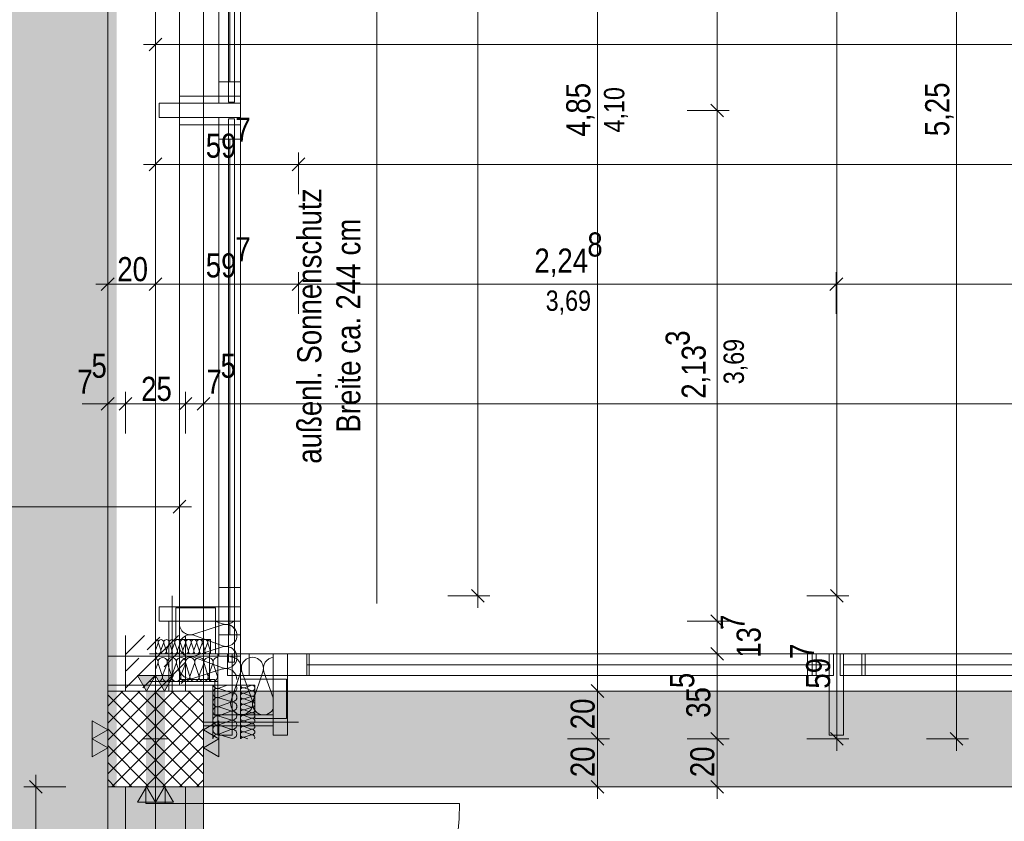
# Model space of a CAD drawing. Extents: x -620 to 300, y 62 to 1162.
# Tile 49 of 93: x -468 to -385, y 438 to 505. Entities that reach past the tile are written whole.
import ezdxf
from ezdxf.lldxf.tags import DXFTag

# ---------------------------------------------------------------- set-up
doc = ezdxf.new("R2010")
doc.units = 0
doc.layers.get('0').update_dxf_attribs({"lineweight": 13})
for name, color, linetype, lineweight, true_color in [('--Bem innen', 9, 'Continuous', 13, 0x808080), ('30 -33 Aussenwände- 3 Aussenstützen', 7, 'Continuous', 50, 0x0000dd), ('30 -33 Aussenwände- 7 Fassade_ Elemente', 7, 'Continuous', 9, 0x00aacc), ('30 -34 Innenwände- 1 tragend', 7, 'Continuous', 13, 0xdd0806), ('30 -34 Innenwände- 2 nichttragend', 7, 'Continuous', 18, 0xff7fe6), ('30 -34 Innenwände- 4 Türen_Fenster', 7, 'Continuous', 15, 0x9955ff), ('30 -35 Decken- 1 Konstruktion-Träger- Stahlbeton', 7, 'Continuous', 13, 0x33aa00), ('70 -72 Beschriftung- 1 Beschriftung allgemein', 7, 'Continuous', 9, 0xff6633), ('70 -72 Beschriftung- 2 Beschriftung Bauteile', 7, 'Continuous', 9, 0x9999ff), ('70 -76 Bemaßung- 2 Allgemein', 9, 'Continuous', 5, 0x808080), ('iwb_Layout BA_Markierung', 7, 'Continuous', 9, 0xbadcdc), ('iwb_Schraffur_F90_feuerbestaendig', 1, 'Continuous', 13, 0xff0000), ('iwb_Schraffur_Unterzug', 7, 'Continuous', 5, 0xffffcc)]:
    doc.layers.add(name, color=color, linetype=linetype, lineweight=lineweight, true_color=true_color)
doc.layers.add('70 -71 Achsen- 1 Gebäudeachsen', color=7, linetype='STRICHPUNKT2-A06G94JT8I', lineweight=18)
doc.styles.get("Standard").update_dxf_attribs({"font": 'ARIALN.TTF'})
tags = doc.linetypes.add('fein_strichliert-A06G94JU8I', pattern=[4, 1, -2, 1]).pattern_tags.tags
tags[8:9] = [DXFTag(74, 4), DXFTag(75, 0), DXFTag(340, '0'), DXFTag(46, 0.0), DXFTag(50, 0.0), DXFTag(44, 0.0), DXFTag(45, 0.0)]
tags[6:7] = [DXFTag(74, 4), DXFTag(75, 0), DXFTag(340, '0'), DXFTag(46, 0.0), DXFTag(50, 0.0), DXFTag(44, 0.0), DXFTag(45, 0.0)]
tags[4:5] = [DXFTag(74, 4), DXFTag(75, 0), DXFTag(340, '0'), DXFTag(46, 0.0), DXFTag(50, 0.0), DXFTag(44, 0.0), DXFTag(45, 0.0)]
tags = doc.linetypes.add('STRICHPUNKT2-A06G94JT8I', pattern=[12.7, 6.35, -3.175, 0, -3.175]).pattern_tags.tags
tags[10:11] = [DXFTag(74, 4), DXFTag(75, 0), DXFTag(340, '0'), DXFTag(46, 0.0), DXFTag(50, 0.0), DXFTag(44, 0.0), DXFTag(45, 0.0)]
tags[8:9] = [DXFTag(74, 4), DXFTag(75, 0), DXFTag(340, '0'), DXFTag(46, 0.0), DXFTag(50, 0.0), DXFTag(44, 0.0), DXFTag(45, 0.0)]
tags[6:7] = [DXFTag(74, 4), DXFTag(75, 0), DXFTag(340, '0'), DXFTag(46, 0.0), DXFTag(50, 0.0), DXFTag(44, 0.0), DXFTag(45, 0.0)]
tags[4:5] = [DXFTag(74, 4), DXFTag(75, 0), DXFTag(340, '0'), DXFTag(46, 0.0), DXFTag(50, 0.0), DXFTag(44, 0.0), DXFTag(45, 0.0)]

# ---------------------------------------------------------------- blocks, each defined once
blk = doc.blocks.new('Polygon-A06G94JL8I')
at = {"color": 0, "linetype": 'ByBlock', "lineweight": -2, "ltscale": 0.13}
blk.add_solid([(-459.485, 86.607), (-538.631, 86.396), (-459.318, 1083.814), (-538.631, 1083.814)], dxfattribs=at)
blk = doc.blocks.new('Referenz-A06G94JV8I')
at = {"layer": '30 -33 Aussenwände- 3 Aussenstützen', "color": 0, "lineweight": -2}
for p, q in [((-460.177, 447.344), (-458.908, 448.614)), ((-460.177, 445.93), (-457.493, 448.614)), ((-460.177, 444.515), (-456.079, 448.614)), ((-460.177, 443.101), (-454.665, 448.614)), ((-460.177, 441.687), (-453.251, 448.614)), ((-459.083, 448.614), (-452.177, 441.708)), ((-457.669, 448.614), (-452.177, 443.122)), ((-456.255, 448.614), (-452.177, 444.536)), ((-454.84, 448.614), (-452.177, 445.951)), ((-453.426, 448.614), (-452.177, 447.365)), ((-460.177, 448.294), (-452.497, 440.614)), ((-459.837, 440.614), (-452.177, 448.273)), ((-460.177, 446.88), (-453.911, 440.614)), ((-458.422, 440.614), (-452.177, 446.859)), ((-460.177, 445.465), (-455.326, 440.614)), ((-457.008, 440.614), (-452.177, 445.444)), ((-456.177, 445.614), (-456.177, 443.614)), ((-457.177, 444.614), (-455.177, 444.614)), ((-460.177, 444.051), (-456.74, 440.614)), ((-455.594, 440.614), (-452.177, 444.03)), ((-460.177, 442.637), (-458.154, 440.614)), ((-454.18, 440.614), (-452.177, 442.616)), ((-460.177, 441.223), (-459.568, 440.614)), ((-452.765, 440.614), (-452.177, 441.202))]:
    blk.add_line(p, q, dxfattribs=at)
at = {"layer": '30 -33 Aussenwände- 3 Aussenstützen', "color": 0, "linetype": 'Continuous', "lineweight": -2, "ltscale": 0.13}
for p, q in [((-452.177, 448.614), (-460.177, 448.614)), ((-460.177, 448.614), (-460.177, 440.614)), ((-452.177, 440.614), (-452.177, 448.614)), ((-460.177, 440.614), (-452.177, 440.614))]:
    blk.add_line(p, q, dxfattribs=at)
at = {"layer": '30 -33 Aussenwände- 7 Fassade_ Elemente', "color": 0, "linetype": 'Continuous', "lineweight": -2, "ltscale": 0.13}
for p, q in [((-450.877, 498.314), (-450.877, 542.714)), ((-449.077, 542.714), (-449.077, 498.314)), ((-449.977, 540.914), (-449.977, 499.514)), ((-450.877, 497.714), (-450.877, 499.514)), ((-450.877, 499.514), (-449.077, 499.514)), ((-449.077, 499.514), (-449.077, 497.714)), ((-449.077, 498.314), (-450.877, 498.314)), ((-455.877, 496.514), (-455.877, 497.714)), ((-455.877, 497.714), (-449.077, 497.714)), ((-449.077, 497.714), (-450.877, 497.714)), ((-449.077, 497.714), (-449.077, 496.514)), ((-449.077, 496.514), (-455.877, 496.514)), ((-450.877, 494.714), (-450.877, 496.514)), ((-450.877, 496.514), (-449.077, 496.514)), ((-449.077, 496.514), (-449.077, 494.714)), ((-450.877, 451.514), (-450.877, 495.914)), ((-450.877, 495.914), (-449.077, 495.914)), ((-449.077, 495.914), (-449.077, 451.514)), ((-449.077, 494.714), (-450.877, 494.714)), ((-449.977, 494.714), (-449.977, 453.314)), ((-450.877, 455.654), (-450.877, 460.3)), ((-449.977, 460.3), (-449.977, 457.254)), ((-449.077, 460.3), (-449.077, 455.654)), ((-450.877, 455.654), (-450.877, 457.254)), ((-450.877, 457.254), (-449.077, 457.254)), ((-449.077, 457.254), (-449.077, 455.654)), ((-454.777, 451.714), (-454.777, 456.554)), ((-455.877, 454.454), (-455.877, 455.654)), ((-455.877, 455.654), (-449.077, 455.654)), ((-454.477, 452.914), (-454.477, 455.554)), ((-454.477, 455.554), (-451.177, 455.554)), ((-451.177, 455.554), (-451.177, 451.714)), ((-449.077, 455.654), (-450.877, 455.654)), ((-449.077, 455.654), (-450.877, 455.654)), ((-449.077, 455.654), (-449.077, 454.454)), ((-449.077, 454.454), (-455.877, 454.454)), ((-455.077, 448.614), (-455.077, 454.454)), ((-455.077, 454.454), (-454.777, 454.454)), ((-454.777, 454.454), (-454.777, 448.614)), ((-449.077, 454.454), (-454.177, 454.454)), ((-454.177, 454.454), (-454.177, 449.565)), ((-450.577, 454.22), (-451.211, 454.454)), ((-449.077, 451.714), (-449.077, 454.454)), ((-450.577, 454.13), (-452.977, 453.358)), ((-455.958, 452.614), (-456.177, 452.021)), ((-455.936, 452.614), (-455.743, 452.014)), ((-455.72, 452.014), (-455.499, 452.614)), ((-455.476, 452.614), (-455.283, 452.014)), ((-455.261, 452.014), (-455.039, 452.614)), ((-455.017, 452.614), (-454.824, 452.014)), ((-454.801, 452.014), (-454.579, 452.614)), ((-454.557, 452.614), (-454.364, 452.014)), ((-451.577, 452.914), (-454.477, 452.914)), ((-454.342, 452.014), (-454.12, 452.614)), ((-454.097, 452.614), (-453.904, 452.014)), ((-453.882, 452.014), (-453.66, 452.614)), ((-453.638, 452.614), (-453.445, 452.014)), ((-453.422, 452.014), (-453.201, 452.614)), ((-453.178, 452.614), (-452.985, 452.014)), ((-452.977, 453.268), (-450.577, 452.381)), ((-452.977, 453.268), (-450.577, 452.381)), ((-452.963, 452.014), (-452.741, 452.614)), ((-452.718, 452.614), (-452.526, 452.014)), ((-452.503, 452.014), (-452.281, 452.614)), ((-452.259, 452.614), (-452.066, 452.014)), ((-452.043, 452.014), (-451.822, 452.614)), ((-451.799, 452.614), (-451.606, 452.014)), ((-451.577, 451.714), (-451.577, 452.914)), ((-450.877, 451.514), (-450.877, 453.314)), ((-450.877, 453.314), (-449.077, 453.314)), ((-449.077, 453.314), (-449.077, 451.514)), ((-450.577, 452.291), (-452.977, 451.52)), ((-450.577, 452.291), (-452.977, 451.52)), ((-450.577, 452.291), (-452.977, 451.52)), ((-460.177, 449.114), (-460.177, 451.514)), ((-460.177, 451.514), (-454.177, 451.514)), ((-456.677, 451.714), (-451.677, 451.714)), ((-456.677, 451.714), (-450.977, 451.714)), ((-454.177, 451.514), (-454.177, 449.114)), ((-454.177, 449.114), (-454.177, 451.514)), ((-454.177, 451.514), (-449.077, 451.514)), ((-452.977, 451.43), (-450.577, 450.543)), ((-451.677, 451.714), (-451.677, 449.414)), ((-451.177, 451.714), (-451.577, 451.714)), ((-450.977, 451.714), (-450.977, 449.414)), ((-450.977, 451.714), (-449.777, 451.714)), ((-450.977, 444.914), (-450.977, 451.714)), ((-449.077, 451.514), (-450.877, 451.514)), ((-449.077, 451.514), (-450.877, 451.514)), ((-450.15, 451.714), (-400.95, 451.714)), ((-450.15, 449.914), (-450.15, 451.714)), ((-450.15, 449.914), (-450.15, 451.714)), ((-450.15, 451.714), (-448.35, 451.714)), ((-449.777, 451.714), (-449.777, 444.914)), ((-446.337, 451.714), (-449.077, 451.714)), ((-449.077, 451.514), (-449.077, 449.114)), ((-448.35, 451.714), (-448.35, 449.914)), ((-446.337, 444.914), (-446.337, 451.714)), ((-446.337, 451.714), (-445.137, 451.714)), ((-446.337, 446.614), (-446.337, 451.714)), ((-440.491, 451.714), (-445.137, 451.714)), ((-445.137, 451.714), (-445.137, 449.914)), ((-445.137, 449.914), (-445.137, 451.714)), ((-445.137, 451.714), (-443.537, 451.714)), ((-445.137, 451.714), (-445.137, 444.914)), ((-443.337, 451.714), (-445.137, 451.714)), ((-445.137, 451.714), (-445.137, 449.914)), ((-443.537, 451.714), (-443.537, 449.914)), ((-443.337, 449.914), (-443.337, 451.714)), ((-399.877, 451.714), (-401.677, 451.714)), ((-401.677, 451.714), (-401.677, 449.914)), ((-401.304, 449.914), (-401.304, 451.714)), ((-401.304, 451.714), (-399.504, 451.714)), ((-400.95, 451.714), (-400.95, 449.914)), ((-399.877, 451.714), (-398.677, 451.714)), ((-399.877, 444.914), (-399.877, 451.714)), ((-399.877, 449.914), (-399.877, 451.714)), ((-399.504, 451.714), (-399.504, 449.914)), ((-398.95, 451.714), (-349.75, 451.714)), ((-398.95, 449.914), (-398.95, 451.714)), ((-398.95, 449.914), (-398.95, 451.714)), ((-398.95, 451.714), (-397.15, 451.714)), ((-398.677, 451.714), (-398.677, 444.914)), ((-396.877, 451.714), (-398.677, 451.714)), ((-398.677, 451.714), (-398.677, 449.914)), ((-397.15, 451.714), (-397.15, 449.914)), ((-396.877, 449.914), (-396.877, 451.714)), ((-455.981, 450.914), (-456.166, 450.414)), ((-455.943, 450.914), (-455.622, 449.914)), ((-455.584, 449.914), (-455.215, 450.914)), ((-455.177, 450.914), (-454.856, 449.914)), ((-454.818, 449.914), (-454.449, 450.914)), ((-454.411, 450.914), (-454.09, 449.914)), ((-454.052, 449.914), (-453.683, 450.914)), ((-453.645, 450.914), (-453.324, 449.914)), ((-453.286, 449.914), (-452.917, 450.914)), ((-450.577, 450.453), (-452.977, 449.681)), ((-452.879, 450.914), (-452.558, 449.914)), ((-452.52, 449.914), (-452.151, 450.914)), ((-452.113, 450.914), (-451.792, 449.914)), ((-451.754, 449.914), (-451.384, 450.914)), ((-451.347, 450.914), (-451.026, 449.914)), ((-449.051, 450.247), (-449.851, 447.857)), ((-448.103, 447.835), (-448.961, 450.246)), ((-447.212, 450.225), (-448.013, 447.834)), ((-447.212, 450.225), (-448.013, 447.834)), ((-447.122, 450.223), (-446.349, 448.05)), ((-447.122, 450.223), (-446.349, 448.05)), ((-440.491, 450.814), (-443.537, 450.814)), ((-443.537, 450.814), (-399.877, 450.814)), ((-398.677, 450.814), (-348.677, 450.814)), ((-451.677, 449.414), (-456.677, 449.414)), ((-450.977, 449.414), (-456.677, 449.414)), ((-454.177, 449.565), (-451.226, 449.565)), ((-451.226, 449.565), (-451.226, 446.614)), ((-400.95, 449.914), (-450.15, 449.914)), ((-448.35, 449.914), (-450.15, 449.914)), ((-445.237, 449.614), (-449.077, 449.614)), ((-449.077, 449.614), (-449.077, 449.114)), ((-445.237, 446.314), (-445.237, 449.614)), ((-445.137, 449.914), (-440.491, 449.914)), ((-443.537, 449.914), (-445.137, 449.914)), ((-445.137, 449.914), (-443.337, 449.914)), ((-401.677, 449.914), (-399.877, 449.914)), ((-399.504, 449.914), (-401.304, 449.914)), ((-349.75, 449.914), (-398.95, 449.914)), ((-397.15, 449.914), (-398.95, 449.914)), ((-398.677, 449.914), (-396.877, 449.914)), ((-454.177, 449.114), (-460.177, 449.114)), ((-454.777, 448.614), (-455.077, 448.614)), ((-449.077, 449.114), (-454.177, 449.114)), ((-449.077, 449.114), (-451.377, 449.114)), ((-451.377, 449.114), (-451.377, 444.614)), ((-450.877, 448.851), (-450.167, 449.114)), ((-450.877, 448.814), (-449.877, 448.492)), ((-449.077, 444.614), (-449.077, 449.114)), ((-449.077, 449.114), (-447.877, 449.114)), ((-448.778, 448.432), (-448.177, 448.625)), ((-448.778, 448.432), (-448.177, 448.625)), ((-448.777, 448.892), (-448.177, 449.084)), ((-448.177, 448.647), (-448.777, 448.869)), ((-447.877, 449.114), (-447.877, 446.314)), ((-449.877, 448.455), (-450.877, 448.085)), ((-450.877, 448.047), (-449.877, 447.726)), ((-450.877, 448.047), (-449.877, 447.726)), ((-449.877, 447.689), (-450.877, 447.319)), ((-449.877, 447.689), (-450.877, 447.319)), ((-448.178, 448.187), (-448.778, 448.41)), ((-448.178, 448.187), (-448.778, 448.41)), ((-448.778, 447.973), (-448.178, 448.165)), ((-448.178, 447.728), (-448.778, 447.95)), ((-448.778, 447.513), (-448.178, 447.705)), ((-450.877, 447.281), (-449.877, 446.96)), ((-450.877, 447.281), (-449.877, 446.96)), ((-449.877, 446.923), (-450.877, 446.553)), ((-448.779, 447.053), (-448.178, 447.246)), ((-448.179, 446.809), (-448.779, 447.031)), ((-448.178, 447.268), (-448.778, 447.49)), ((-451.226, 446.614), (-446.337, 446.614)), ((-450.877, 446.515), (-449.877, 446.194)), ((-449.877, 446.156), (-450.877, 445.787)), ((-449.877, 446.156), (-450.877, 445.787)), ((-448.779, 446.594), (-448.179, 446.786)), ((-448.179, 446.349), (-448.779, 446.571)), ((-448.779, 446.134), (-448.179, 446.326)), ((-448.18, 445.889), (-448.779, 446.112)), ((-447.877, 446.314), (-445.237, 446.314)), ((-456.177, 443.614), (-456.177, 445.614)), ((-456.177, 443.614), (-456.177, 445.614)), ((-456.177, 445.614), (-456.177, 443.614)), ((-452.177, 445.714), (-452.177, 446.014)), ((-452.177, 446.014), (-446.337, 446.014)), ((-446.337, 445.714), (-452.177, 445.714)), ((-450.877, 445.749), (-449.877, 445.428)), ((-450.877, 445.749), (-449.877, 445.428)), ((-449.877, 445.39), (-450.877, 445.021)), ((-449.077, 446.014), (-444.237, 446.014)), ((-448.78, 445.674), (-448.18, 445.867)), ((-448.78, 445.674), (-448.18, 445.867)), ((-448.18, 445.43), (-448.78, 445.652)), ((-448.18, 445.43), (-448.78, 445.652)), ((-448.78, 445.215), (-448.18, 445.407)), ((-448.78, 445.215), (-448.18, 445.407)), ((-446.337, 446.014), (-446.337, 445.714)), ((-455.177, 444.614), (-457.177, 444.614)), ((-455.177, 444.614), (-457.177, 444.614)), ((-455.177, 444.614), (-457.177, 444.614)), ((-449.777, 444.914), (-450.977, 444.914)), ((-450.877, 444.983), (-449.877, 444.662)), ((-448.18, 444.97), (-448.78, 445.192)), ((-448.78, 444.755), (-448.18, 444.947)), ((-448.78, 444.733), (-448.458, 444.613)), ((-445.137, 444.914), (-446.337, 444.914)), ((-398.677, 444.914), (-399.877, 444.914))]:
    blk.add_line(p, q, dxfattribs=at)
for centre, major_axis, end_param in [((-453.259, 454.233), (-0.892, 0.221), 2.125743), ((-450.296, 455.094), (-0.282, -0.874), 1.111109), ((-450.296, 453.255), (-0.282, -0.874), 3.764652), ((-450.296, 453.255), (0.744, 0.539), 1.254884), ((-450.296, 453.255), (0.744, -0.539), 1.254884), ((-456.177, 452.684), (0.219, -0.07), 1.884423), ((-455.717, 452.684), (-0.135, 0.186), 1.254884), ((-455.717, 452.684), (0.135, 0.186), 1.254884), ((-455.717, 452.684), (0.219, -0.07), 1.254884), ((-455.258, 452.684), (0.219, -0.07), 3.764652), ((-455.258, 452.684), (-0.135, 0.186), 1.254884), ((-455.258, 452.684), (0.135, 0.186), 1.254884), ((-455.258, 452.684), (0.219, -0.07), 1.254884), ((-454.798, 452.684), (0.219, -0.07), 3.764652), ((-454.798, 452.684), (-0.135, 0.186), 1.254884), ((-454.798, 452.684), (0.135, 0.186), 1.254884), ((-454.798, 452.684), (0.219, -0.07), 1.254884), ((-454.338, 452.684), (0.219, -0.07), 3.764652), ((-453.259, 452.394), (0.282, 0.874), 3.765224), ((-453.259, 452.394), (0.282, 0.874), 3.765224), ((-453.259, 452.394), (-0.744, 0.539), 1.255075), ((-453.879, 452.684), (0.219, -0.07), 3.764652), ((-453.259, 452.394), (0.282, 0.874), 1.255075), ((-453.419, 452.684), (0.219, -0.07), 3.764652), ((-452.959, 452.684), (0.219, -0.07), 3.764652), ((-452.5, 452.684), (0.219, -0.07), 3.764652), ((-452.04, 452.684), (0.219, -0.07), 3.764652), ((-451.581, 452.684), (0.003, 0.23), 1.896254), ((-450.296, 453.255), (-0.282, -0.874), 1.254884), ((-455.962, 451.943), (-0.216, -0.078), 1.552305), ((-455.962, 451.943), (0.074, -0.217), 1.552305), ((-455.502, 451.943), (-0.219, 0.07), 3.765224), ((-455.502, 451.943), (-0.219, 0.07), 1.255075), ((-455.502, 451.943), (0.135, -0.186), 1.255075), ((-455.042, 451.943), (-0.219, 0.07), 3.765224), ((-455.042, 451.943), (-0.219, 0.07), 1.255075), ((-455.042, 451.943), (0.135, -0.186), 1.255075), ((-454.583, 451.943), (-0.219, 0.07), 3.765224), ((-454.123, 451.943), (-0.219, 0.07), 3.765224), ((-453.259, 452.394), (-0.744, -0.539), 1.255075), ((-453.663, 451.943), (-0.219, 0.07), 3.765224), ((-453.204, 451.943), (-0.219, 0.07), 3.765224), ((-452.744, 451.943), (-0.219, 0.07), 3.765224), ((-452.284, 451.943), (-0.219, 0.07), 3.765224), ((-451.825, 451.943), (-0.219, 0.07), 3.765224), ((-450.296, 451.417), (-0.282, -0.874), 3.764652), ((-450.296, 451.417), (-0.282, -0.874), 3.764652), ((-450.296, 451.417), (0.744, 0.539), 1.254884), ((-450.296, 451.417), (0.744, -0.539), 1.254884), ((-456.345, 451.031), (0.364, -0.117), 1.394296), ((-455.579, 451.031), (-0.225, 0.31), 1.254884), ((-455.579, 451.031), (0.225, 0.31), 1.254884), ((-455.502, 451.943), (-0.135, -0.186), 1.255075), ((-455.579, 451.031), (0.364, -0.117), 1.254884), ((-454.813, 451.031), (0.364, -0.117), 3.764652), ((-454.813, 451.031), (-0.225, 0.31), 1.254884), ((-455.042, 451.943), (-0.135, -0.186), 1.255075), ((-454.813, 451.031), (0.225, 0.31), 1.254884), ((-454.813, 451.031), (0.364, -0.117), 1.254884), ((-454.047, 451.031), (0.364, -0.117), 3.764652), ((-454.047, 451.031), (-0.225, 0.31), 1.254884), ((-454.047, 451.031), (0.225, 0.31), 1.254884), ((-453.259, 450.555), (0.282, 0.874), 3.765224), ((-454.047, 451.031), (0.364, -0.117), 1.254884), ((-453.281, 451.031), (0.364, -0.117), 3.764652), ((-452.515, 451.031), (0.364, -0.117), 3.764652), ((-451.749, 451.031), (0.364, -0.117), 3.764652), ((-450.983, 451.031), (0.005, 0.383), 1.896254), ((-449.921, 450.54), (0.871, -0.292), 1.896254), ((-448.083, 450.517), (-0.53, 0.75), 1.254884), ((-448.083, 450.517), (-0.53, 0.75), 1.254884), ((-448.083, 450.517), (0.548, 0.737), 1.254884), ((-448.083, 450.517), (0.548, 0.737), 1.254884), ((-448.083, 450.517), (0.871, -0.292), 1.254884), ((-448.083, 450.517), (0.871, -0.292), 1.254884), ((-446.244, 450.494), (-0.063, 0.916), 1.801046), ((-446.244, 450.494), (-0.063, 0.916), 1.801046), ((-450.296, 451.417), (-0.282, -0.874), 1.254884), ((-450.296, 449.578), (0.918, -0.013), 1.896254), ((-455.986, 449.796), (-0.179, -0.338), 2.370593), ((-455.22, 449.796), (-0.364, 0.117), 3.765224), ((-455.22, 449.796), (-0.364, 0.117), 1.255075), ((-455.22, 449.796), (-0.225, -0.31), 1.255075), ((-455.22, 449.796), (0.225, -0.31), 1.255075), ((-454.454, 449.796), (-0.364, 0.117), 3.765224), ((-454.454, 449.796), (-0.364, 0.117), 1.255075), ((-454.454, 449.796), (-0.225, -0.31), 1.255075), ((-454.454, 449.796), (0.225, -0.31), 1.255075), ((-453.688, 449.796), (-0.364, 0.117), 3.765224), ((-452.922, 449.796), (-0.364, 0.117), 3.765224), ((-452.156, 449.796), (-0.364, 0.117), 3.765224), ((-451.39, 449.796), (-0.364, 0.117), 3.765224), ((-450.995, 448.449), (-0.31, 0.225), 1.254884), ((-450.995, 449.215), (-0.369, -0.102), 1.613483), ((-450.995, 448.449), (0.117, 0.364), 1.254884), ((-449.76, 448.856), (-0.117, -0.364), 2.619647), ((-449.76, 448.09), (-0.117, -0.364), 3.765224), ((-449.76, 448.09), (0.31, 0.225), 1.255075), ((-448.848, 448.651), (0.071, 0.219), 3.764652), ((-448.848, 448.651), (0.071, 0.219), 3.764652), ((-448.847, 449.11), (-0.23, 0.003), 1.896254), ((-448.107, 448.406), (-0.071, -0.219), 3.765224), ((-448.107, 448.406), (-0.071, -0.219), 3.765224), ((-448.107, 448.866), (-0.071, -0.219), 3.765224), ((-450.995, 447.683), (0.117, 0.364), 3.764652), ((-450.995, 447.683), (-0.31, 0.225), 1.254884), ((-450.995, 448.449), (-0.31, -0.225), 1.254884), ((-450.995, 447.683), (0.117, 0.364), 1.254884), ((-448.981, 447.564), (-0.871, 0.293), 1.255075), ((-449.76, 448.09), (-0.117, -0.364), 1.255075), ((-449.76, 447.324), (-0.117, -0.364), 3.765224), ((-449.76, 447.324), (0.31, 0.225), 1.255075), ((-449.76, 448.09), (0.31, -0.225), 1.255075), ((-448.848, 447.732), (0.071, 0.219), 3.764652), ((-448.848, 448.191), (0.071, 0.219), 3.764652), ((-448.848, 448.191), (0.071, 0.219), 3.764652), ((-448.981, 447.564), (0.53, -0.75), 1.255075), ((-448.107, 447.946), (-0.071, -0.219), 3.765224), ((-448.108, 447.487), (-0.071, -0.219), 3.765224), ((-447.142, 447.542), (-0.871, 0.293), 1.455535), ((-447.142, 447.542), (-0.871, 0.293), 1.455535), ((-450.995, 446.917), (0.117, 0.364), 3.764652), ((-450.995, 446.917), (-0.31, 0.225), 1.254884), ((-450.995, 447.683), (-0.31, -0.225), 1.254884), ((-450.995, 446.917), (0.117, 0.364), 1.254884), ((-449.76, 447.324), (-0.117, -0.364), 1.255075), ((-449.76, 446.558), (-0.117, -0.364), 3.765224), ((-449.76, 447.324), (0.31, -0.225), 1.255075), ((-448.849, 447.272), (0.071, 0.219), 3.764652), ((-448.849, 446.812), (0.071, 0.219), 3.764652), ((-448.108, 447.027), (-0.071, -0.219), 3.765224), ((-447.142, 447.542), (-0.391, -0.831), 1.455535), ((-447.142, 447.542), (-0.391, -0.831), 1.455535), ((-450.995, 446.151), (0.117, 0.364), 3.764652), ((-450.995, 446.151), (0.117, 0.364), 3.764652), ((-450.995, 446.917), (-0.31, -0.225), 1.254884), ((-449.76, 445.792), (-0.117, -0.364), 3.765224), ((-449.76, 445.792), (-0.117, -0.364), 3.765224), ((-448.981, 447.564), (-0.549, -0.737), 1.255075), ((-448.85, 446.353), (0.071, 0.219), 3.764652), ((-448.85, 445.893), (0.071, 0.219), 3.764652), ((-448.85, 445.893), (-0.186, 0.135), 1.254884), ((-448.85, 445.893), (0.071, 0.219), 1.254884), ((-448.109, 446.108), (-0.071, -0.219), 3.765224), ((-448.109, 446.567), (-0.071, -0.219), 3.765224), ((-450.995, 445.385), (0.117, 0.364), 3.764652), ((-450.995, 445.385), (0.117, 0.364), 3.764652), ((-449.76, 445.026), (-0.117, -0.364), 3.765224), ((-448.85, 445.433), (0.071, 0.219), 3.764652), ((-448.85, 445.433), (-0.186, 0.135), 1.254884), ((-448.85, 445.893), (-0.186, -0.135), 1.254884), ((-448.85, 445.433), (0.071, 0.219), 1.254884), ((-448.85, 445.433), (-0.186, -0.135), 1.254884), ((-448.851, 444.974), (0.071, 0.219), 1.254884), ((-448.109, 445.648), (-0.071, -0.219), 3.765224), ((-448.109, 445.648), (0.186, 0.135), 1.255075), ((-448.109, 445.648), (-0.071, -0.219), 1.255075), ((-448.11, 445.188), (-0.071, -0.219), 3.765224), ((-448.11, 445.188), (0.186, 0.135), 1.255075), ((-448.11, 445.188), (0.186, -0.135), 1.255075), ((-448.109, 445.648), (0.186, -0.135), 1.255075), ((-450.995, 444.619), (0.117, 0.364), 1.896254), ((-448.851, 444.974), (-0.186, 0.135), 1.254884), ((-448.851, 444.514), (0.071, 0.219), 1.434048), ((-448.851, 444.974), (-0.186, -0.135), 1.254884), ((-448.11, 445.188), (-0.071, -0.219), 1.255075), ((-448.11, 444.729), (0.198, -0.116), 2.411197)]:
    blk.add_ellipse(centre, major_axis=major_axis, ratio=1, start_param=0, end_param=end_param, dxfattribs=at)
at = {"layer": '30 -34 Innenwände- 1 tragend', "color": 0, "lineweight": -2}
for p, q in [((-458.677, 448.614), (-458.677, 453.254)), ((-458.677, 451.672), (-457.096, 453.254)), ((-458.677, 448.844), (-454.268, 453.254)), ((-458.677, 451.672), (-457.096, 453.254)), ((-458.677, 448.844), (-454.268, 453.254)), ((-456.874, 452.061), (-455.813, 453.122)), ((-456.874, 452.061), (-455.813, 453.122)), ((-453.677, 448.614), (-453.677, 453.254)), ((-453.692, 452.415), (-453.677, 452.43)), ((-453.692, 452.415), (-453.677, 452.43)), ((-458.642, 450.294), (-457.581, 451.354)), ((-458.642, 450.294), (-457.581, 451.354)), ((-456.079, 448.614), (-453.677, 451.015)), ((-456.079, 448.614), (-453.677, 451.015)), ((-455.46, 450.647), (-454.399, 451.708)), ((-455.46, 450.647), (-454.399, 451.708)), ((-457.228, 448.879), (-456.167, 449.94)), ((-457.228, 448.879), (-456.167, 449.94)), ((-454.046, 449.233), (-453.677, 449.601)), ((-454.046, 449.233), (-453.677, 449.601))]:
    blk.add_line(p, q, dxfattribs=at)
at = {"layer": '30 -34 Innenwände- 1 tragend', "color": 0, "linetype": 'Continuous', "lineweight": -2, "ltscale": 0.13}
for p, q in [((-458.677, 448.614), (-458.677, 453.254)), ((-453.677, 448.614), (-453.677, 453.254)), ((-453.677, 448.614), (-458.677, 448.614)), ((-458.677, 440.614), (-453.677, 440.614)), ((-458.677, 440.614), (-453.677, 440.614)), ((-458.677, 440.614), (-453.677, 440.614))]:
    blk.add_line(p, q, dxfattribs=at)
at = {"layer": '30 -34 Innenwände- 2 nichttragend', "color": 0, "lineweight": -2}
for p, q in [((-454.177, 545.114), (-454.177, 449.114)), ((-449.077, 449.114), (-449.077, 545.114)), ((-450.077, 497.814), (-450.077, 543.214)), ((-450.077, 497.814), (-450.077, 543.214)), ((-449.577, 497.814), (-449.577, 543.214)), ((-449.577, 543.214), (-449.577, 497.814)), ((-454.177, 498.314), (-450.077, 498.314)), ((-454.177, 495.914), (-454.177, 498.314)), ((-454.177, 498.314), (-450.077, 498.314)), ((-450.077, 498.314), (-450.077, 497.814)), ((-449.577, 498.314), (-449.077, 498.314)), ((-449.577, 497.814), (-449.577, 498.314)), ((-449.577, 498.314), (-449.077, 498.314)), ((-449.077, 498.314), (-449.077, 495.914)), ((-450.077, 497.814), (-449.577, 497.814)), ((-449.577, 497.814), (-450.077, 497.814)), ((-450.077, 497.814), (-449.577, 497.814)), ((-449.577, 496.414), (-450.077, 496.414)), ((-450.077, 496.414), (-450.077, 451.014)), ((-450.077, 451.014), (-450.077, 496.414)), ((-450.077, 496.414), (-449.577, 496.414)), ((-449.577, 496.414), (-450.077, 496.414)), ((-450.077, 496.414), (-450.077, 495.914)), ((-449.577, 451.014), (-449.577, 496.414)), ((-449.577, 496.414), (-449.577, 451.014)), ((-449.577, 495.914), (-449.577, 496.414)), ((-454.177, 495.914), (-450.077, 495.914)), ((-450.077, 495.914), (-454.177, 495.914)), ((-449.577, 495.914), (-449.077, 495.914)), ((-449.077, 495.914), (-449.577, 495.914)), ((-454.177, 451.514), (-450.077, 451.514)), ((-454.177, 449.114), (-454.177, 451.514)), ((-454.177, 451.514), (-450.077, 451.514)), ((-450.077, 451.514), (-450.077, 451.014)), ((-450.077, 451.014), (-449.577, 451.014)), ((-449.577, 451.014), (-450.077, 451.014)), ((-450.077, 451.014), (-449.577, 451.014)), ((-449.577, 451.514), (-449.077, 451.514)), ((-449.577, 451.014), (-449.577, 451.514)), ((-449.577, 451.514), (-449.077, 451.514)), ((-449.077, 451.514), (-449.077, 449.114)), ((-454.177, 449.114), (-449.077, 449.114)), ((-449.077, 449.114), (-454.177, 449.114))]:
    blk.add_line(p, q, dxfattribs=at)
at = {"layer": '30 -34 Innenwände- 4 Türen_Fenster', "color": 0, "linetype": 'fein_strichliert-A06G94JU8I', "lineweight": -2, "ltscale": 0.13}
for p, q in [((-458.677, 440.614), (-458.677, 388.614)), ((-453.677, 440.614), (-453.677, 388.614)), ((-455.377, 439.214), (-430.777, 439.214))]:
    blk.add_line(p, q, dxfattribs=at)
at = {"layer": '30 -34 Innenwände- 4 Türen_Fenster', "color": 0, "linetype": 'Continuous', "lineweight": -2, "ltscale": 0.13}
for p, q in [((-456.977, 439.214), (-456.977, 440.614)), ((-456.977, 440.614), (-455.377, 440.614)), ((-455.377, 440.614), (-455.377, 439.214)), ((-455.377, 439.214), (-456.977, 439.214))]:
    blk.add_line(p, q, dxfattribs=at)
at = {"layer": '30 -34 Innenwände- 4 Türen_Fenster', "color": 0, "linetype": 'fein_strichliert-A06G94JU8I', "lineweight": -2, "ltscale": 0.13}
blk.add_ellipse((-455.377, 439.214), major_axis=(0, -24.6), ratio=1, start_param=0, end_param=1.570796, dxfattribs=at)
at = {"layer": '30 -35 Decken- 1 Konstruktion-Träger- Stahlbeton', "color": 0, "linetype": 'fein_strichliert-A06G94JU8I', "lineweight": -2, "ltscale": 0.13}
for p, q in [((-460.177, 223.614), (-460.177, 605.614)), ((-452.177, 223.614), (-452.177, 605.614)), ((34.823, 448.614), (-452.177, 448.614)), ((34.823, 440.614), (-452.177, 440.614))]:
    blk.add_line(p, q, dxfattribs=at)
at = {"layer": '30 -35 Decken- 1 Konstruktion-Träger- Stahlbeton', "color": 0, "lineweight": -2}
blk.add_line((-452.177, 440.614), (-452.177, 448.614), dxfattribs=at)
at = {"layer": '70 -71 Achsen- 1 Gebäudeachsen', "color": 0, "linetype": 'STRICHPUNKT2-A06G94JT8I', "lineweight": -2, "ltscale": 0.13}
blk.add_line((-456.177, 1084.554), (-456.177, 85.114), dxfattribs=at)
at = {"layer": '70 -72 Beschriftung- 1 Beschriftung allgemein', "color": 0, "linetype": 'Continuous', "lineweight": -2, "ltscale": 0.13}
for p, q in [((-437.69, 543.386), (-437.69, 496.386)), ((-437.69, 502.92), (-437.69, 455.92))]:
    blk.add_line(p, q, dxfattribs=at)
at = {"layer": '70 -72 Beschriftung- 2 Beschriftung Bauteile', "color": 0, "lineweight": -2}
for p, q in [((-456.927, 448.614), (-457.677, 449.913)), ((-457.677, 449.913), (-456.177, 449.913)), ((-456.177, 449.913), (-456.927, 448.614)), ((-455.427, 448.614), (-456.177, 449.913)), ((-456.177, 449.913), (-454.677, 449.913)), ((-454.677, 449.913), (-455.427, 448.614)), ((-461.476, 446.114), (-460.177, 445.364)), ((-461.476, 444.614), (-461.476, 446.114)), ((-452.177, 445.364), (-450.878, 446.114)), ((-450.878, 446.114), (-450.878, 444.614)), ((-460.177, 445.364), (-461.476, 444.614)), ((-450.878, 444.614), (-452.177, 445.364)), ((-461.476, 444.614), (-460.177, 443.864)), ((-461.476, 443.114), (-461.476, 444.614)), ((-452.177, 443.864), (-450.878, 444.614)), ((-450.878, 444.614), (-450.878, 443.114)), ((-460.177, 443.864), (-461.476, 443.114)), ((-450.878, 443.114), (-452.177, 443.864)), ((-457.677, 439.315), (-456.927, 440.614)), ((-456.927, 440.614), (-456.177, 439.315)), ((-456.177, 439.315), (-455.427, 440.614)), ((-455.427, 440.614), (-454.677, 439.315)), ((-456.177, 439.315), (-457.677, 439.315)), ((-454.677, 439.315), (-456.177, 439.315))]:
    blk.add_line(p, q, dxfattribs=at)
for points in [[(-456.927, 448.614), (-457.677, 449.913), (-456.927, 449.913)], [(-456.927, 448.614), (-456.927, 449.913), (-456.177, 449.913)], [(-455.427, 448.614), (-456.177, 449.913), (-455.427, 449.913)], [(-455.427, 448.614), (-455.427, 449.913), (-454.677, 449.913)], [(-461.476, 444.614), (-461.476, 446.114), (-460.177, 445.364)], [(-450.878, 444.614), (-452.177, 445.364), (-450.878, 446.114)], [(-461.476, 443.114), (-461.476, 444.614), (-460.177, 443.864)], [(-450.878, 443.114), (-452.177, 443.864), (-450.878, 444.614)], [(-456.927, 439.315), (-457.677, 439.315), (-456.927, 440.614)], [(-456.927, 439.315), (-456.927, 440.614), (-456.177, 439.315)], [(-455.427, 439.315), (-456.177, 439.315), (-455.427, 440.614)], [(-455.427, 439.315), (-455.427, 440.614), (-454.677, 439.315)]]:
    blk.add_solid(points, dxfattribs=at)
at = {"layer": '70 -76 Bemaßung- 2 Allgemein', "color": 0, "linetype": 'Continuous', "lineweight": -2, "ltscale": 0.13}
for p, q in [((-429.237, 457.614), (-429.237, 596.613)), ((-399.237, 457.614), (-399.237, 596.613)), ((-389.237, 445.674), (-389.237, 548.553)), ((-419.237, 449.674), (-419.237, 544.553)), ((-409.237, 498.174), (-409.237, 542.853)), ((-456.708, 502.083), (-455.647, 503.144)), ((-456.177, 500.114), (-456.177, 503.614)), ((-457.177, 502.614), (-455.117, 502.614)), ((-292.238, 502.614), (-455.117, 502.614)), ((-409.237, 496.114), (-409.237, 498.174)), ((-409.237, 498.114), (-409.237, 496.053)), ((-411.737, 497.114), (-408.237, 497.114)), ((-411.737, 497.114), (-408.237, 497.114)), ((-408.707, 496.583), (-409.768, 497.644)), ((-409.768, 497.644), (-408.707, 496.583)), ((-409.237, 455.514), (-409.237, 496.053)), ((-456.708, 492.083), (-455.647, 493.144)), ((-456.177, 490.114), (-456.177, 493.614)), ((-444.768, 492.083), (-443.707, 493.144)), ((-443.707, 493.144), (-444.768, 492.083)), ((-444.237, 490.114), (-444.237, 493.614)), ((-444.237, 490.114), (-444.237, 493.614)), ((-457.177, 492.614), (-455.117, 492.614)), ((-445.298, 492.614), (-455.117, 492.614)), ((-443.237, 492.614), (-445.298, 492.614)), ((-445.237, 492.614), (-443.177, 492.614)), ((25.822, 492.614), (-443.177, 492.614)), ((-460.708, 482.083), (-459.647, 483.144)), ((-460.177, 480.114), (-460.177, 483.614)), ((-455.647, 483.144), (-456.708, 482.083)), ((-456.708, 482.083), (-455.647, 483.144)), ((-456.177, 480.114), (-456.177, 483.614)), ((-456.177, 480.114), (-456.177, 483.614)), ((-444.768, 482.083), (-443.707, 483.144)), ((-443.707, 483.144), (-444.768, 482.083)), ((-444.237, 480.114), (-444.237, 483.614)), ((-444.237, 480.114), (-444.237, 483.614)), ((-398.747, 483.144), (-399.808, 482.083)), ((-399.808, 482.083), (-398.747, 483.144)), ((-399.277, 480.114), (-399.277, 483.614)), ((-399.277, 480.114), (-399.277, 483.614)), ((-461.177, 482.614), (-459.117, 482.614)), ((-457.238, 482.614), (-459.117, 482.614)), ((-455.177, 482.614), (-457.238, 482.614)), ((-457.177, 482.614), (-455.117, 482.614)), ((-445.298, 482.614), (-455.117, 482.614)), ((-443.237, 482.614), (-445.298, 482.614)), ((-445.237, 482.614), (-443.177, 482.614)), ((-400.338, 482.614), (-443.177, 482.614)), ((-398.277, 482.614), (-400.338, 482.614)), ((-400.277, 482.614), (-398.217, 482.614)), ((-349.138, 482.614), (-398.217, 482.614)), ((-460.177, 470.114), (-460.177, 473.614)), ((-458.677, 470.114), (-458.677, 473.614)), ((-458.677, 470.114), (-458.677, 473.614)), ((-453.677, 470.114), (-453.677, 473.614)), ((-453.677, 470.114), (-453.677, 473.614)), ((-452.177, 470.114), (-452.177, 473.614)), ((-452.177, 470.114), (-452.177, 473.614)), ((-461.238, 472.614), (-462.298, 472.614)), ((-459.177, 472.614), (-461.238, 472.614)), ((-459.647, 473.144), (-460.708, 472.083)), ((-458.677, 472.614), (-460.177, 472.614)), ((-459.677, 472.614), (-457.617, 472.614)), ((-459.677, 472.614), (-457.617, 472.614)), ((-459.208, 472.083), (-458.147, 473.144)), ((-459.208, 472.083), (-458.147, 473.144)), ((-457.617, 472.614), (-456.557, 472.614)), ((-454.738, 472.614), (-457.617, 472.614)), ((-454.738, 472.614), (-455.798, 472.614)), ((-452.677, 472.614), (-454.738, 472.614)), ((-452.677, 472.614), (-454.738, 472.614)), ((-453.147, 473.144), (-454.208, 472.083)), ((-453.147, 473.144), (-454.208, 472.083)), ((-452.177, 472.614), (-453.677, 472.614)), ((-453.177, 472.614), (-451.117, 472.614)), ((-453.177, 472.614), (-451.117, 472.614)), ((-452.708, 472.083), (-451.647, 473.144)), ((-452.708, 472.083), (-451.647, 473.144)), ((-296.238, 472.614), (-451.117, 472.614)), ((-451.117, 472.614), (-450.057, 472.614)), ((-454.177, 466.514), (-454.177, 463.014)), ((-453.647, 464.544), (-454.708, 463.483)), ((-455.238, 464.014), (-536.217, 464.014)), ((-453.177, 464.014), (-455.238, 464.014)), ((-429.237, 455.554), (-429.237, 457.614)), ((-399.237, 455.553), (-399.237, 457.614)), ((-399.237, 457.553), (-399.237, 455.493)), ((-428.707, 456.023), (-429.768, 457.084)), ((-399.768, 457.084), (-398.707, 456.023)), ((-398.707, 456.023), (-399.768, 457.084)), ((-431.737, 456.554), (-428.237, 456.554)), ((-409.237, 455.514), (-409.237, 456.574)), ((-401.737, 456.553), (-398.237, 456.553)), ((-401.737, 456.553), (-398.237, 456.553)), ((-409.237, 453.454), (-409.237, 455.514)), ((-409.237, 453.454), (-409.237, 455.514)), ((-399.237, 445.674), (-399.237, 455.493)), ((-411.737, 454.454), (-408.237, 454.454)), ((-411.737, 454.454), (-408.237, 454.454)), ((-408.707, 453.923), (-409.768, 454.984)), ((-408.707, 453.923), (-409.768, 454.984)), ((-409.237, 451.714), (-409.237, 454.454)), ((-409.237, 452.714), (-409.237, 450.653)), ((-409.237, 452.714), (-409.237, 450.653)), ((-409.768, 452.244), (-408.707, 451.183)), ((-409.768, 452.244), (-408.707, 451.183)), ((-411.737, 451.714), (-408.237, 451.714)), ((-411.737, 451.714), (-408.237, 451.714)), ((-409.237, 445.674), (-409.237, 450.653)), ((-409.237, 450.653), (-409.237, 449.593)), ((-419.237, 447.614), (-419.237, 449.674)), ((-419.237, 449.614), (-419.237, 447.553)), ((-421.737, 448.614), (-418.237, 448.614)), ((-421.737, 448.614), (-418.237, 448.614)), ((-418.707, 448.083), (-419.768, 449.144)), ((-419.768, 449.144), (-418.707, 448.083)), ((-419.237, 445.674), (-419.237, 447.553)), ((-419.237, 443.614), (-419.237, 445.674)), ((-419.237, 445.614), (-419.237, 443.553)), ((-409.237, 443.614), (-409.237, 445.674)), ((-409.237, 445.614), (-409.237, 443.553)), ((-399.237, 443.614), (-399.237, 445.674)), ((-389.237, 443.614), (-389.237, 445.674)), ((-421.737, 444.614), (-418.237, 444.614)), ((-421.737, 444.614), (-418.237, 444.614)), ((-418.707, 444.083), (-419.768, 445.144)), ((-419.768, 445.144), (-418.707, 444.083)), ((-411.737, 444.614), (-408.237, 444.614)), ((-411.737, 444.614), (-408.237, 444.614)), ((-408.707, 444.083), (-409.768, 445.144)), ((-409.768, 445.144), (-408.707, 444.083)), ((-401.737, 444.614), (-398.237, 444.614)), ((-398.707, 444.083), (-399.768, 445.144)), ((-391.737, 444.614), (-388.237, 444.614)), ((-388.707, 444.083), (-389.768, 445.144)), ((-419.237, 441.674), (-419.237, 443.553)), ((-409.237, 441.674), (-409.237, 443.553)), ((-466.708, 441.144), (-465.647, 440.083)), ((-466.177, 441.614), (-466.177, 439.553)), ((-418.707, 440.083), (-419.768, 441.144)), ((-419.237, 439.614), (-419.237, 441.674)), ((-408.707, 440.083), (-409.768, 441.144)), ((-409.237, 439.614), (-409.237, 441.674)), ((-463.677, 440.614), (-467.177, 440.614)), ((-421.737, 440.614), (-418.237, 440.614)), ((-411.737, 440.614), (-408.237, 440.614)), ((-466.177, 389.674), (-466.177, 439.553))]:
    blk.add_line(p, q, dxfattribs=at)
at = {"layer": '--Bem innen', "color": 0, "linetype": 'Continuous', "lineweight": -2, "ltscale": 0.13, "char_height": 1.7, "attachment_point": 1, "rotation": 90}
for s, insert in [('{\\fArial Narrow;4,10}', (-418.697, 495.274)), ('{\\fArial Narrow;3,69}', (-408.701, 474.242))]:
    blk.add_mtext(s, dxfattribs=dict(at, insert=insert))
at = {"layer": '--Bem innen', "color": 0, "linetype": 'Continuous', "lineweight": -2, "ltscale": 0.13, "insert": (-423.569, 482.077), "char_height": 1.7, "attachment_point": 1}
blk.add_mtext('{\\fArial Narrow;3,69}', dxfattribs=at)
at = {"layer": '70 -72 Beschriftung- 1 Beschriftung allgemein', "color": 0, "linetype": 'Continuous', "lineweight": -2, "ltscale": 0.13, "char_height": 2.01377, "attachment_point": 1, "rotation": 90}
for s, insert in [('{\\fArial Narrow;Sonnenschutz}', (-444.336, 475.966)), ('{\\fArial Narrow;cm}', (-441.073, 484.998)), ('{\\fArial Narrow;244}', (-441.073, 480.484)), ('{\\fArial Narrow;ca.}', (-441.073, 476.789)), ('{\\fArial Narrow;Breite}', (-441.073, 470.203)), ('{\\fArial Narrow;außenl.}', (-444.336, 467.606))]:
    blk.add_mtext(s, dxfattribs=dict(at, insert=insert))
at = {"layer": '70 -76 Bemaßung- 2 Allgemein', "color": 0, "linetype": 'Continuous', "lineweight": -2, "ltscale": 0.13, "char_height": 2.01377, "attachment_point": 1, "rotation": 90}
for s, insert in [('{\\fArial Narrow;4,85}', (-421.853, 494.929)), ('{\\fArial Narrow;5,25}', (-391.853, 494.963)), ('{\\fArial Narrow;3}', (-413.548, 477.456)), ('{\\fArial Narrow;2,13}', (-412.206, 473.03)), ('{\\fArial Narrow;7}', (-408.956, 453.709)), ('{\\fArial Narrow;13}', (-407.614, 451.389)), ('{\\fArial Narrow;7}', (-403.149, 451.285)), ('{\\fArial Narrow;59}', (-401.807, 448.812)), ('{\\fArial Narrow;5}', (-413.166, 448.853)), ('{\\fArial Narrow;35}', (-411.823, 446.38)), ('{\\fArial Narrow;20}', (-421.488, 445.417)), ('{\\fArial Narrow;20}', (-421.488, 441.417)), ('{\\fArial Narrow;20}', (-411.488, 441.417))]:
    blk.add_mtext(s, dxfattribs=dict(at, insert=insert))
at = {"layer": '70 -76 Bemaßung- 2 Allgemein', "color": 0, "linetype": 'Continuous', "lineweight": -2, "ltscale": 0.13, "char_height": 2.01377, "attachment_point": 1}
for s, insert in [('{\\fArial Narrow;7}', (-449.505, 496.526)), ('{\\fArial Narrow;59}', (-451.979, 495.183)), ('{\\fArial Narrow;7}', (-449.505, 486.526)), ('{\\fArial Narrow;8}', (-420.087, 486.924)), ('{\\fArial Narrow;2,24}', (-424.513, 485.582)), ('{\\fArial Narrow;20}', (-459.374, 484.865)), ('{\\fArial Narrow;59}', (-451.979, 485.183)), ('{\\fArial Narrow;5}', (-461.53, 476.798)), ('{\\fArial Narrow;5}', (-450.741, 476.798)), ('{\\fArial Narrow;7}', (-462.708, 475.456)), ('{\\fArial Narrow;25}', (-457.38, 474.865)), ('{\\fArial Narrow;7}', (-451.919, 475.456))]:
    blk.add_mtext(s, dxfattribs=dict(at, insert=insert))
blk = doc.blocks.new('Referenz-A06G94JX8I')
at = {"layer": 'iwb_Schraffur_F90_feuerbestaendig', "linetype": 'Continuous', "ltscale": 0.13}
blk.add_solid([(-455.376, 439.214), (-456.976, 439.214), (-455.376, 448.614), (-456.976, 448.614)], dxfattribs=at)
at = {"layer": 'iwb_Schraffur_Unterzug', "linetype": 'Continuous', "ltscale": 0.13}
for points in [[(-452.176, 448.614), (34.824, 448.614), (-452.176, 440.614), (34.824, 440.614)], [(-460.176, 223.692), (-460.176, 440.614), (-452.176, 223.692), (-452.176, 440.614)]]:
    blk.add_solid(points, dxfattribs=at)

msp = doc.modelspace()

# ---------------------------------------------------------------- block references
at = {"color": 8, "lineweight": 13, "ltscale": 0.13, "true_color": 0x808080}
msp.add_blockref('Referenz-A06G94JV8I', (0, 0), dxfattribs=at)
at = {"color": 8, "lineweight": 25, "ltscale": 0.25, "true_color": 0x808080}
msp.add_blockref('Referenz-A06G94JX8I', (0, 0), dxfattribs=at)
at = {"layer": 'iwb_Layout BA_Markierung', "ltscale": 0.13}
msp.add_blockref('Polygon-A06G94JL8I', (0, 0), dxfattribs=at)

doc.saveas('drawing.dxf')
